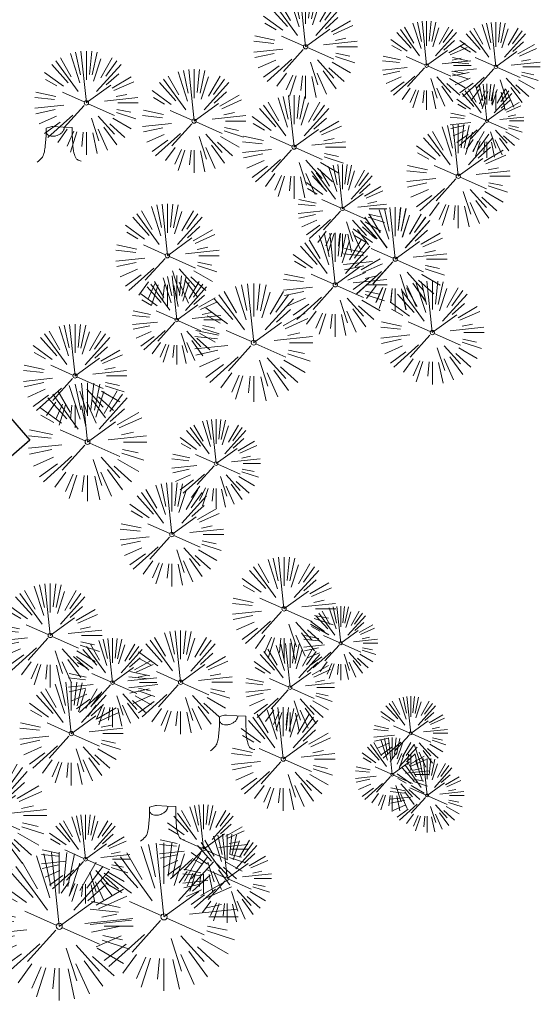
# Model space of a CAD drawing. Header units: feet. Extents: x 1134296 to 1140710, y 647902 to 649877.
# Tile 28 of 42: x 1135107 to 1135212, y 648709 to 648909. Entities that reach past the tile are written whole.
import ezdxf

# ---------------------------------------------------------------- set-up
doc = ezdxf.new("R2010")
doc.units = ezdxf.units.FT
doc.header["$MEASUREMENT"] = 0
for name, color, linetype in [('C-CAMPSITE-PADS', 6, 'Continuous'), ('C-PRKG-ASPH', 5, 'Continuous'), ('G-TEXT-ST02', 2, 'Continuous'), ('G-XREF', 7, 'Continuous')]:
    doc.layers.add(name, color=color, linetype=linetype)
doc.layers.add('V-SITE-VEGE', color=8, linetype='Continuous', lineweight=18)

# ---------------------------------------------------------------- blocks, each defined once
blk = doc.blocks.new('V-SITE-VEGE-Coniferious Tree 2')
at = {"color": 0, "linetype": 'ByBlock'}
for p, q in [((-0.0626, 0.1926), (-0.1545, 0.4755)), ((-0.0575, 0.2704), (-0.104, 0.4891)), ((-0.0003, 0.0026), (-0.0523, 0.4973)), ((0, 0.2219), (0, 0.5)), ((0.0289, 0.2753), (0.0522, 0.4973)), ((0.0572, 0.2693), (0.1039, 0.4891)), ((-0.0791, 0.1089), (-0.2939, 0.4045)), ((-0.146, 0.2528), (-0.25, 0.433)), ((0.0685, 0.211), (0.1382, 0.4256)), ((0.1391, 0.2411), (0.25, 0.433)), ((0.1869, 0.2573), (0.2939, 0.4045)), ((-0.1757, 0.1951), (-0.3346, 0.3716)), ((0.0978, 0.1086), (0.3345, 0.3716)), ((-0.2201, 0.1599), (-0.4046, 0.2939)), ((0.192, 0.1729), (0.3116, 0.2806)), ((-0.2844, 0.1642), (-0.3931, 0.227)), ((0.2488, 0.1436), (0.433, 0.25)), ((0.2659, 0.1184), (0.4568, 0.2034)), ((-0.0009, -0.0007), (0.235, 0.1707)), ((-0.2961, 0.0629), (-0.4891, 0.1039)), ((-0.0199, 0.0089), (-0.2319, 0.1032)), ((0.2873, 0.0611), (0.3885, 0.0826)), ((-0.306, 0.0322), (-0.4973, 0.0523)), ((0.1731, 0.0182), (0.4972, 0.0523)), ((0.3025, 0), (0.5, 0)), ((-0.2183, -0.0229), (-0.4973, -0.0523)), ((-0.3022, -0.0642), (-0.4891, -0.1039)), ((-0.023, -0.0255), (-0.2138, -0.2374)), ((0.0185, -0.0083), (0.272, -0.1211)), ((0.2936, -0.0624), (0.4274, -0.0908)), ((-0.2881, -0.1283), (-0.4568, -0.2034)), ((-0.132, -0.1189), (-0.3716, -0.3346)), ((0.1144, -0.1271), (0.2718, -0.3019)), ((0.2891, -0.094), (0.4755, -0.1545)), ((-0.2545, -0.1849), (-0.4046, -0.2939)), ((0.0478, -0.1473), (0.1192, -0.3671)), ((0.2555, -0.1475), (0.433, -0.25)), ((-0.1843, -0.2536), (-0.2767, -0.3808)), ((0.1131, -0.2541), (0.2033, -0.4568)), ((0.1689, -0.2325), (0.2939, -0.4045)), ((0.2254, -0.2029), (0.3716, -0.3346)), ((-0.1214, -0.2725), (-0.1856, -0.4168)), ((-0.091, -0.2799), (-0.1545, -0.4755)), ((-0.0297, -0.2818), (-0.0443, -0.4216)), ((0, -0.2818), (0, -0.5)), ((0.061, -0.2873), (0.1039, -0.4891))]:
    blk.add_line(p, q, dxfattribs=at)
blk.add_circle((0, 0), 0.0208)
blk = doc.blocks.new('V-SITE-VEGE-Stump')
for points in [[(-0.1229, -0.0143, 0.052613), (-0.0986, 0.0077, 0.106195), (-0.0905, 0.0219, 0.044862), (-0.0837, 0.0527, 0.020074), (-0.0776, 0.1229, 0.011675), (-0.0773, 0.1364, 0.007866), (-0.0776, 0.1565)], [(-0.0776, 0.1565, -0.027668), (-0.0534, 0.1634, -0.067978), (-0.0432, 0.1643), (0.0086, 0.1616), (0.054, 0.1591)], [(0.0151, 0.1613, -0.082864), (0.0081, 0.142, -0.111324), (-0.0021, 0.1306, -0.039313), (-0.0159, 0.1223, -0.049197), (-0.028, 0.1177, -0.066002), (-0.0447, 0.1155, -0.070187), (-0.0604, 0.1177, -0.114859), (-0.0685, 0.1223, -0.075938), (-0.0773, 0.1332)], [(0.054, 0.1591, 0.004334), (0.0538, 0.1369, 0.008344), (0.054, 0.1254), (0.0561, 0.0762, 0.046252), (0.0624, 0.0317, 0.069625), (0.0733, 0.0038, 0.149725), (0.0794, -0.002, 0.058523), (0.0992, -0.0091)]]:
    blk.add_lwpolyline(points, format="xyb")
blk = doc.blocks.new('C_XBASE-PACTOLA_02403811')
at = {"layer": 'V-SITE-VEGE'}
for name, p, xscale, yscale, zscale in [('V-SITE-VEGE-Coniferious Tree 2', (1135164.56, 648903.11), 20.99974632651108, 20.99974632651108, 20.99974632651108), ('V-SITE-VEGE-Coniferious Tree 2', (1135189.09, 648899.31), 17.99978256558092, 17.99978256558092, 17.99978256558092), ('V-SITE-VEGE-Coniferious Tree 2', (1135203.11, 648899.07), 17.99978256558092, 17.99978256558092, 17.99978256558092), ('V-SITE-VEGE-Coniferious Tree 2', (1135120.17, 648891.74), 20.99974632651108, 20.99974632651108, 20.99974632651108), ('V-SITE-VEGE-Coniferious Tree 2', (1135141.99, 648888.06), 20.99974632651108, 20.99974632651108, 20.99974632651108), ('V-SITE-VEGE-Coniferious Tree 2', (1135201.3, 648888.1), 14.99981880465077, 14.99981880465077, 14.99981880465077), ('V-SITE-VEGE-Coniferious Tree 2', (1135162.23, 648882.79), 20.99974632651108, 20.99974632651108, 20.99974632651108), ('V-SITE-VEGE-Coniferious Tree 2', (1135195.5, 648876.89), 20.99974632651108, 20.99974632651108, 20.99974632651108), ('V-SITE-VEGE-Stump', (1135115.14, 648880.33), 40.31522404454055, 40.31522404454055, 40.31522404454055), ('V-SITE-VEGE-Coniferious Tree 2', (1135172.02, 648870.3), 17.99978256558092, 17.99978256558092, 17.99978256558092), ('V-SITE-VEGE-Coniferious Tree 2', (1135136.59, 648860.8), 20.99974632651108, 20.99974632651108, 20.99974632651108), ('V-SITE-VEGE-Coniferious Tree 2', (1135182.71, 648860.1), 20.99974632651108, 20.99974632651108, 20.99974632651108), ('V-SITE-VEGE-Coniferious Tree 2', (1135182.73, 648860.1), 20.99974632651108, 20.99974632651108, 20.99974632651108), ('V-SITE-VEGE-Coniferious Tree 2', (1135170.57, 648854.9), 20.99974632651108, 20.99974632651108, 20.99974632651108), ('V-SITE-VEGE-Coniferious Tree 2', (1135138.48, 648847.78), 17.99978256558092, 17.99978256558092, 17.99978256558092), ('V-SITE-VEGE-Coniferious Tree 2', (1135190.24, 648845.23), 20.99974632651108, 20.99974632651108, 20.99974632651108), ('V-SITE-VEGE-Coniferious Tree 2', (1135117.87, 648836.45), 20.99974632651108, 20.99974632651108, 20.99974632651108), ('V-SITE-VEGE-Coniferious Tree 2', (1135146.45, 648818.71), 17.99978256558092, 17.99978256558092, 17.99978256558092), ('V-SITE-VEGE-Coniferious Tree 2', (1135137.48, 648804.34), 20.99974632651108, 20.99974632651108, 20.99974632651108), ('V-SITE-VEGE-Coniferious Tree 2', (1135160.2, 648789.28), 20.99974632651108, 20.99974632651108, 20.99974632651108), ('V-SITE-VEGE-Coniferious Tree 2', (1135112.86, 648783.89), 20.99974632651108, 20.99974632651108, 20.99974632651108), ('V-SITE-VEGE-Coniferious Tree 2', (1135171.69, 648782.33), 14.99981880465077, 14.99981880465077, 14.99981880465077), ('V-SITE-VEGE-Coniferious Tree 2', (1135139.24, 648774.42), 20.99974632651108, 20.99974632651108, 20.99974632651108), ('V-SITE-VEGE-Coniferious Tree 2', (1135125.47, 648774.35), 17.99978256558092, 17.99978256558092, 17.99978256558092), ('V-SITE-VEGE-Coniferious Tree 2', (1135161.42, 648773.34), 17.99978256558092, 17.99978256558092, 17.99978256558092), ('V-SITE-VEGE-Coniferious Tree 2', (1135117.12, 648764.02), 20.99974632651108, 20.99974632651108, 20.99974632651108), ('V-SITE-VEGE-Coniferious Tree 2', (1135185.87, 648764.08), 14.99981880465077, 14.99981880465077, 14.99981880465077), ('V-SITE-VEGE-Stump', (1135150.27, 648761.14), 40.31522404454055, 40.31522404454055, 40.31522404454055), ('V-SITE-VEGE-Coniferious Tree 2', (1135160.03, 648758.87), 20.99974632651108, 20.99974632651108, 20.99974632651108), ('V-SITE-VEGE-Coniferious Tree 2', (1135182.12, 648755.73), 14.99981880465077, 14.99981880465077, 14.99981880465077), ('V-SITE-VEGE-Coniferious Tree 2', (1135189.18, 648751.5), 14.99981880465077, 14.99981880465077, 14.99981880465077), ('V-SITE-VEGE-Coniferious Tree 2', (1135143.91, 648740.65), 17.99978256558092, 17.99978256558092, 17.99978256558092), ('V-SITE-VEGE-Coniferious Tree 2', (1135120.01, 648738.6), 17.99978256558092, 17.99978256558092, 17.99978256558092), ('V-SITE-VEGE-Stump', (1135136.1, 648742.82), 40.31522404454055, 40.31522404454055, 40.31522404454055), ('V-SITE-VEGE-Coniferious Tree 2', (1135148.68, 648734.68), 17.99978256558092, 17.99978256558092, 17.99978256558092), ('V-SITE-VEGE-Coniferious Tree 2', (1135135.88, 648726.92), 29.99963760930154, 29.99963760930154, 29.99963760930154), ('V-SITE-VEGE-Coniferious Tree 2', (1135114.67, 648725), 29.99963760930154, 29.99963760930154, 29.99963760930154)]:
    blk.add_blockref(name, p, dxfattribs=dict(at, xscale=xscale, yscale=yscale, zscale=zscale))
at = {"layer": 'V-SITE-VEGE', "xscale": 23.99971008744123, "yscale": 23.99971008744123, "zscale": 23.99971008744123, "rotation": 8.537736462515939e-07}
for p in [(1135154.06, 648843.18), (1135120.41, 648823.07), (1135100.16, 648747.42)]:
    blk.add_blockref('V-SITE-VEGE-Coniferious Tree 2', p, dxfattribs=at)
blk = doc.blocks.new('C_PBASE-PACTOLA_02403811')
at = {"layer": 'C-CAMPSITE-PADS'}
blk.add_lwpolyline([(1135069.55, 648810.56), (1135098.21, 648835.51), (1135108.72, 648823.45), (1135080.06, 648798.49)], close=True, dxfattribs=at)
blk = doc.blocks.new('C_PHTCH-PACTOLA_02403811')
at = {"layer": 'C-PRKG-ASPH'}
h = blk.add_hatch(dxfattribs=at)
h.set_pattern_fill('ANSI31', color=256, scale=10, angle=70)
edge = h.paths.add_edge_path(flags=16)
edge.add_arc((1135093.57, 648760.36), 542, 143.5704, 153.2664, ccw=False)
edge.add_arc((1135093.57, 648760.36), 542, 133.8743, 143.5704, ccw=False)
edge.add_line((1134717.92, 649151.06), (1134791.74, 649222.04))
edge.add_arc((1134924.81, 649083.64), 192, 124.3358, 133.8743, ccw=False)
edge.add_line((1134816.52, 649242.18), (1134837.54, 649256.54))
edge.add_arc((1134886.61, 649184.7), 87, 64.8666, 124.3358, ccw=False)
edge.add_line((1134923.57, 649263.47), (1134945.86, 649253.01))
edge.add_arc((1134736.9, 648807.59), 492, 56.4591, 64.8666, ccw=False)
edge.add_line((1135008.74, 649217.67), (1135070.9, 649176.46))
edge.add_arc((1135036.64, 649124.78), 62, -10.868, 56.4591, ccw=False)
edge.add_line((1135097.53, 649113.09), (1135091.83, 649083.4))
edge.add_arc((1135001.48, 649100.74), 92, 337.8486, 349.132, ccw=False)
edge.add_line((1135086.69, 649066.05), (1135029.44, 648925.41))
edge.add_arc((1134573.75, 649110.92), 492, 335.736, 337.8486, ccw=False)
edge.add_line((1135022.29, 648908.74), (1134970.11, 648792.98))
edge.add_line((1134970.11, 648792.98), (1134955.07, 648759.62))
edge.add_arc((1134506.53, 648961.81), 492, 331.3466, 335.736, ccw=False)
edge.add_line((1134938.28, 648725.89), (1134902.77, 648660.9))
edge.add_arc((1134778.16, 648728.99), 142, 305.9573, 331.3466, ccw=False)
edge.add_line((1134861.54, 648614.05), (1134757.48, 648538.57))
edge.add_arc((1134835.58, 648430.91), 133, 125.9573, 166.4172)
edge.add_arc((1134672.28, 648470.36), 35, 244.1086, 346.4172, ccw=False)
edge.add_arc((1134691.46, 648509.91), 78.96, 214.9055, 244.1168, ccw=False)
edge.add_line((1134626.71, 648464.73), (1134623.06, 648469.96))
edge.add_arc((1134821.51, 648608.47), 242, 191.1168, 214.9138, ccw=False)
edge.add_line((1134584.05, 648561.81), (1134566.4, 648651.59))
edge.add_arc((1135049.17, 648746.46), 492, 187.9519, 191.1168, ccw=False)
edge.add_line((1134561.9, 648678.39), (1134552.83, 648743.38))
edge.add_arc((1134842.02, 648783.77), 292, 166.3961, 187.9519, ccw=False)
edge.add_line((1134558.21, 648852.45), (1134566.77, 648887.84))
edge.add_arc((1135093.57, 648760.36), 542, 158.0478, 166.3961, ccw=False)
edge.add_arc((1135093.57, 648760.36), 542, 153.2664, 158.0478, ccw=False)
edge = h.paths.add_edge_path()
edge.add_line((1134664.93, 648091.02), (1134641.75, 648097.24))
edge.add_arc((1135131.44, 647965.88), 507, 154.1155, 164.9841, ccw=False)
edge.add_arc((1135131.44, 647965.88), 507, 153.4315, 154.1155, ccw=False)
edge.add_arc((1134241.51, 648410.91), 488, 333.4315, 338.6384)
edge.add_line((1134695.99, 648233.15), (1134704.11, 648253.93))
edge.add_arc((1134529.03, 648322.41), 188, 338.6384, 377.1955)
edge.add_arc((1134651.31, 648360.25), 60, 17.1955, 74.9727)
edge.add_line((1134666.86, 648418.2), (1134661.5, 648419.81))
edge.add_arc((1134691.49, 648509.95), 95, 223.9419, 251.5981, ccw=False)
edge.add_arc((1134691.54, 648509.98), 95.06, 214.9166, 223.9393, ccw=False)
edge.add_line((1134613.59, 648455.57), (1134609.94, 648460.8))
edge.add_arc((1134821.51, 648608.47), 258, 191.1168, 214.9138, ccw=False)
edge.add_line((1134568.35, 648558.72), (1134550.7, 648648.51))
edge.add_arc((1135049.17, 648746.46), 508, 187.9519, 191.1168, ccw=False)
edge.add_line((1134546.06, 648676.18), (1134536.98, 648741.16))
edge.add_arc((1134842.02, 648783.77), 308, 166.3961, 187.9519, ccw=False)
edge.add_line((1134542.66, 648856.22), (1134551.22, 648891.6))
edge.add_arc((1135093.57, 648760.36), 558, 163.9213, 166.3961, ccw=False)
edge.add_arc((1134538.18, 648920.44), 20, 343.9213, 402.7699)
edge.add_line((1134552.86, 648934.02), (1134533.45, 648955.01))
edge.add_arc((1135093.57, 648760.36), 592.98, 146.01874, 160.8371, ccw=False)
edge.add_line((1134601.86, 649091.79), (1134616.58, 649064.03))
edge.add_arc((1134621, 649066.38), 5, 207.9516, 327.0741)
edge.add_arc((1135093.57, 648760.36), 558, 133.8743, 147.0741, ccw=False)
edge.add_line((1134706.83, 649162.6), (1134780.65, 649233.58))
edge.add_arc((1134924.81, 649083.64), 208, 124.3358, 133.8743, ccw=False)
edge.add_line((1134807.49, 649255.39), (1134828.52, 649269.75))
edge.add_arc((1134886.61, 649184.7), 103, 64.8666, 124.3358, ccw=False)
edge.add_line((1134930.36, 649277.95), (1134952.66, 649267.49))
edge.add_arc((1134736.9, 648807.59), 508, 56.4591, 64.8666, ccw=False)
edge.add_line((1135017.58, 649231), (1135079.74, 649189.8))
edge.add_arc((1135036.64, 649124.78), 78, -10.868, 56.4591, ccw=False)
edge.add_line((1135113.25, 649110.08), (1135107.54, 649080.38))
edge.add_arc((1135001.48, 649100.74), 108, 337.8486, 349.132, ccw=False)
edge.add_line((1135101.51, 649060.02), (1135044.25, 648919.38))
edge.add_arc((1134573.75, 649110.92), 508, 335.736, 337.8486, ccw=False)
edge.add_line((1135036.87, 648902.16), (1134969.66, 648753.05))
edge.add_arc((1134506.53, 648961.81), 508, 331.3466, 335.736, ccw=False)
edge.add_line((1134952.32, 648718.22), (1134916.81, 648653.23))
edge.add_arc((1134778.16, 648728.99), 158, 305.9573, 331.3466, ccw=False)
edge.add_line((1134870.94, 648601.1), (1134766.88, 648525.62))
edge.add_arc((1134835.58, 648430.91), 117, 125.9573, 162.2649)
edge.add_arc((1134752.71, 648457.41), 30, 162.2649, 196.8024)
edge.add_arc((1134835.58, 648430.91), 113, 170.9217, 197.5477)
edge.add_line((1134727.84, 648396.84), (1134731.16, 648386.32))
edge.add_arc((1134529.03, 648322.41), 212, 11.3401, 17.5477, ccw=False)
edge.add_arc((1134529.06, 648322.4), 211.97, -20.6491, 11.3422, ccw=False)
edge.add_arc((1134759.87, 648235.31), 34.72, 159.1872, 239.4136)
edge.add_line((1134742.2, 648205.42), (1134709.51, 648185.7))
edge.add_line((1134709.51, 648185.7), (1134699, 648181.01))
edge.add_arc((1135131.44, 647965.88), 483, 153.5512, 164.9841)

msp = doc.modelspace()

# ---------------------------------------------------------------- block references
at = {"layer": 'G-TEXT-ST02'}
msp.add_blockref('C_PHTCH-PACTOLA_02403811', (0, 0), dxfattribs=at)

# ---------------------------------------------------------------- next in the draw order: block references
at = {"layer": 'G-XREF'}
msp.add_blockref('C_XBASE-PACTOLA_02403811', (0, 0), dxfattribs=at)

# ---------------------------------------------------------------- next in the draw order: block references
msp.add_blockref('C_PBASE-PACTOLA_02403811', (0, 0), dxfattribs=at)

doc.saveas('drawing.dxf')
